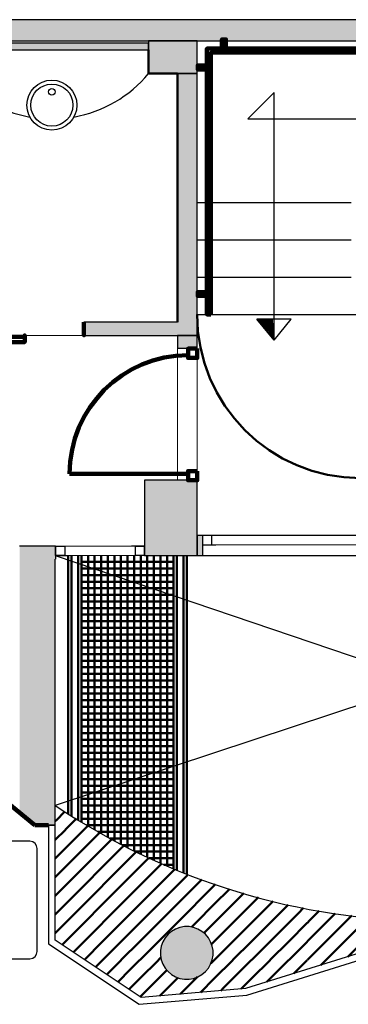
# Model space of a CAD drawing. Header units: metres. Extents: x -1 to 427, y -6 to 34.
# Tile 9 of 12: x 409.48 to 411.98, y 20.75 to 28.23. Entities that reach past the tile are written whole.
import ezdxf

# ---------------------------------------------------------------- set-up
doc = ezdxf.new("R2010")
doc.units = ezdxf.units.M
for name, pattern in [('CONTINUA', [0]), ('PUNKT', [6.35, 0, -6.35]), ('VERDECKT', [9.525, 6.35, -3.175])]:
    doc.linetypes.add(name, pattern=pattern)
for name, color, linetype, lineweight in [('3D P5 MURS', 7, 'CONTINUA', 25), ('3D P5 MURS NOUS', 7, 'CONTINUA', 25), ('3D P5 PILAR', 7, 'CONTINUA', 25), ('P5  REVESTIMENT pintat (blau fosc)', 7, 'CONTINUA', 25), ('P5 ESCALA 2D', 7, 'CONTINUA', 25), ('P5 MOBLES', 7, 'CONTINUA', 25), ('P5 REVESTIMENT  enguixat i pintat (lila)', 7, 'CONTINUA', 25), ('P5 REVESTIMENT microcement  (blau clar)', 7, 'CONTINUA', 25)]:
    doc.layers.add(name, color=color, linetype=linetype, lineweight=lineweight)

# ---------------------------------------------------------------- blocks, each defined once
blk = doc.blocks.new('_CLOSEDFILLED')
at = {"color": 0, "linetype": 'ByBlock', "lineweight": -2}
blk.add_solid([(-1, 0), (0, 0), (-1, 0)], dxfattribs=at)
blk = doc.blocks.new('OBJETO_COMPLEJO_0')
at = {"layer": '3D P5 MURS NOUS', "color": 240, "linetype": 'CONTINUA', "lineweight": 140, "transparency": 33554687}
for points in [[(411.0148, 28.0082), (411.0148, 28.078), (411.0448, 28.078), (411.0448, 28.0082), (411.0148, 28.0082)], [(412.5148, 28.0082), (412.5148, 28.078), (412.5448, 28.078), (412.5448, 28.0082), (412.5148, 28.0082)], [(413.9648, 28.0082), (413.9648, 28.078), (413.9948, 28.078), (413.9948, 28.0082), (413.9648, 28.0082)], [(415.4148, 28.0082), (415.4148, 28.078), (415.4448, 28.078), (415.4448, 28.0082), (415.4148, 28.0082)], [(410.9304, 25.9895), (410.9004, 25.9896), (410.9003, 28.0082), (415.7064, 28.0082), (415.7064, 26.0308), (415.6764, 26.0308), (415.6764, 27.9782), (410.9302, 27.9782), (410.9304, 25.9895)], [(410.9003, 27.8505), (410.8306, 27.8505), (410.8306, 27.8805), (410.9003, 27.8805), (410.9003, 27.8505)], [(415.7762, 27.6574), (415.7064, 27.6574), (415.7064, 27.6874), (415.7762, 27.6874), (415.7762, 27.6574)], [(415.7762, 26.2474), (415.7064, 26.2474), (415.7064, 26.2774), (415.7762, 26.2774), (415.7762, 26.2474)], [(410.9004, 26.1296), (410.8307, 26.1296), (410.8307, 26.1596), (410.9004, 26.1596), (410.9004, 26.1296)]]:
    blk.add_lwpolyline(points, close=True, dxfattribs=at)
blk = doc.blocks.new('TRAMA_0')
at = {"layer": 'P5 MOBLES', "color": 202, "linetype": 'CONTINUA', "lineweight": 50, "transparency": 33554687}
for p, q in [((415.5527, 23.4195), (415.6226, 23.4895)), ((415.6234, 23.3488), (415.764, 23.4895)), ((415.8355, 23.4195), (415.9054, 23.4895)), ((415.9062, 23.3488), (416.0469, 23.4895)), ((416.1183, 23.4195), (416.1883, 23.4895)), ((416.1891, 23.3488), (416.3297, 23.4895)), ((416.4012, 23.4195), (416.4711, 23.4895)), ((416.4719, 23.3488), (416.6125, 23.4895)), ((416.684, 23.4195), (416.754, 23.4895)), ((416.7547, 23.3488), (416.8954, 23.4895)), ((415.487, 23.3538), (415.5525, 23.4194)), ((415.6941, 23.2781), (415.8354, 23.4194)), ((415.9769, 23.2781), (416.1182, 23.4194)), ((416.2598, 23.2781), (416.401, 23.4194)), ((416.5426, 23.2781), (416.6839, 23.4194)), ((416.8254, 23.2781), (416.9667, 23.4194)), ((416.9669, 23.4195), (416.967, 23.4196)), ((415.487, 23.2124), (415.6232, 23.3487)), ((415.7648, 23.2074), (415.9061, 23.3487)), ((416.0476, 23.2074), (416.1889, 23.3487)), ((416.3305, 23.2074), (416.4718, 23.3487)), ((416.6133, 23.2074), (416.7546, 23.3487)), ((415.5527, 23.1367), (415.6939, 23.278)), ((415.8355, 23.1367), (415.9768, 23.278)), ((416.1183, 23.1367), (416.2596, 23.278)), ((416.4012, 23.1367), (416.5425, 23.278)), ((416.684, 23.1367), (416.8253, 23.278)), ((416.8962, 23.2074), (416.967, 23.2782)), ((415.6234, 23.066), (415.7646, 23.2072)), ((415.9062, 23.066), (416.0475, 23.2072)), ((416.1891, 23.066), (416.3303, 23.2072)), ((416.4719, 23.066), (416.6132, 23.2072)), ((416.7547, 23.066), (416.896, 23.2072)), ((415.487, 23.071), (415.5525, 23.1365)), ((415.6941, 22.9953), (415.8354, 23.1365)), ((415.9769, 22.9953), (416.1182, 23.1365)), ((416.2598, 22.9953), (416.401, 23.1365)), ((416.5426, 22.9953), (416.6839, 23.1365)), ((416.8254, 22.9953), (416.9667, 23.1365)), ((416.9669, 23.1367), (416.967, 23.1368)), ((415.487, 22.9296), (415.6232, 23.0658)), ((415.7648, 22.9245), (415.9061, 23.0658)), ((416.0476, 22.9245), (416.1889, 23.0658)), ((416.3305, 22.9245), (416.4718, 23.0658)), ((416.6133, 22.9245), (416.7546, 23.0658)), ((415.5527, 22.8538), (415.6939, 22.9951)), ((415.8355, 22.8538), (415.9768, 22.9951)), ((416.1183, 22.8538), (416.2596, 22.9951)), ((416.4012, 22.8538), (416.5425, 22.9951)), ((416.684, 22.8538), (416.8253, 22.9951)), ((416.8962, 22.9245), (416.967, 22.9954)), ((415.6234, 22.7831), (415.7646, 22.9244)), ((415.9062, 22.7831), (416.0475, 22.9244)), ((416.1891, 22.7831), (416.3303, 22.9244)), ((416.4719, 22.7831), (416.6132, 22.9244)), ((416.7547, 22.7831), (416.896, 22.9244)), ((415.487, 22.7882), (415.5525, 22.8537)), ((415.6941, 22.7124), (415.8354, 22.8537)), ((415.9769, 22.7124), (416.1182, 22.8537)), ((416.2598, 22.7124), (416.401, 22.8537)), ((416.5426, 22.7124), (416.6839, 22.8537)), ((416.8254, 22.7124), (416.9667, 22.8537)), ((416.9669, 22.8538), (416.967, 22.8539)), ((415.487, 22.6467), (415.6232, 22.783)), ((415.7648, 22.6417), (415.9061, 22.783)), ((416.0476, 22.6417), (416.1889, 22.783)), ((416.3305, 22.6417), (416.4718, 22.783)), ((416.6133, 22.6417), (416.7546, 22.783)), ((415.5527, 22.571), (415.6939, 22.7123)), ((415.8355, 22.571), (415.9768, 22.7123)), ((416.1183, 22.571), (416.2596, 22.7123)), ((416.4012, 22.571), (416.5425, 22.7123)), ((416.684, 22.571), (416.8253, 22.7123)), ((416.8962, 22.6417), (416.967, 22.7125)), ((415.6234, 22.5003), (415.7646, 22.6416)), ((415.9062, 22.5003), (416.0475, 22.6416)), ((416.1891, 22.5003), (416.3303, 22.6416)), ((416.4719, 22.5003), (416.6132, 22.6416)), ((416.7547, 22.5003), (416.896, 22.6416)), ((415.487, 22.5053), (415.5525, 22.5708)), ((415.6941, 22.4296), (415.8354, 22.5708)), ((415.9769, 22.4296), (416.1182, 22.5708)), ((416.2598, 22.4296), (416.401, 22.5708)), ((416.5426, 22.4296), (416.6839, 22.5708)), ((416.8254, 22.4296), (416.9667, 22.5708)), ((416.9669, 22.571), (416.967, 22.5711)), ((415.487, 22.3639), (415.6232, 22.5001)), ((415.7648, 22.3589), (415.9061, 22.5001)), ((416.0476, 22.3589), (416.1889, 22.5001)), ((416.3305, 22.3589), (416.4718, 22.5001)), ((416.6133, 22.3589), (416.7546, 22.5001)), ((415.5527, 22.2881), (415.6939, 22.4294)), ((415.8355, 22.2881), (415.9768, 22.4294)), ((416.1183, 22.2881), (416.2596, 22.4294)), ((416.4012, 22.2881), (416.5425, 22.4294)), ((416.684, 22.2881), (416.8253, 22.4294)), ((416.8962, 22.3589), (416.967, 22.4297)), ((415.487, 22.2225), (415.5525, 22.288)), ((415.6234, 22.2174), (415.7646, 22.3587)), ((415.6941, 22.1467), (415.8354, 22.288)), ((415.9062, 22.2174), (416.0475, 22.3587)), ((415.9769, 22.1467), (416.1182, 22.288)), ((416.1891, 22.2174), (416.3303, 22.3587)), ((416.2598, 22.1467), (416.401, 22.288)), ((416.4719, 22.2174), (416.6132, 22.3587)), ((416.5426, 22.1467), (416.6839, 22.288)), ((416.7547, 22.2174), (416.896, 22.3587)), ((416.8254, 22.1467), (416.9667, 22.288)), ((416.9669, 22.2881), (416.967, 22.2883)), ((409.7544, 22.1467), (409.8213, 22.2137)), ((415.4819, 22.076), (415.6232, 22.2173)), ((415.8082, 22.1195), (415.9061, 22.2173)), ((416.0911, 22.1195), (416.1889, 22.2173)), ((416.3739, 22.1195), (416.4718, 22.2173)), ((416.6568, 22.1195), (416.7546, 22.2173)), ((409.747, 22.1393), (409.7542, 22.1466)), ((409.8251, 22.076), (409.9088, 22.1598)), ((415.2698, 22.0053), (415.4111, 22.1466)), ((415.4112, 22.1467), (415.4657, 22.2011)), ((415.6668, 22.1195), (415.6939, 22.1466)), ((415.9497, 22.1195), (415.9768, 22.1466)), ((416.2325, 22.1195), (416.2596, 22.1466)), ((416.5153, 22.1195), (416.5425, 22.1466)), ((416.7982, 22.1195), (416.8253, 22.1466)), ((416.9396, 22.1195), (416.967, 22.1468)), ((409.747, 21.9979), (409.8249, 22.0759)), ((409.8958, 22.0053), (409.997, 22.1065)), ((415.4568, 22.0508), (415.4818, 22.0759)), ((409.7544, 21.8639), (409.8957, 22.0052)), ((409.9665, 21.9346), (410.0847, 22.0528)), ((410.0372, 21.8639), (410.1777, 22.0044)), ((415.0577, 21.9346), (415.1252, 22.0021)), ((415.229, 21.9645), (415.2697, 22.0052)), ((409.8251, 21.7932), (409.9664, 21.9345)), ((410.1079, 21.7932), (410.2492, 21.9345)), ((410.2494, 21.9346), (410.2708, 21.956)), ((415.0013, 21.8782), (415.0575, 21.9345)), ((409.747, 21.8565), (409.7542, 21.8637)), ((409.8958, 21.7225), (410.0371, 21.8637)), ((410.1786, 21.7225), (410.3199, 21.8637)), ((410.3201, 21.8639), (410.3638, 21.9076)), ((410.3908, 21.7932), (410.4599, 21.8623)), ((414.7705, 21.7888), (414.8424, 21.8607)), ((409.747, 21.7151), (409.8249, 21.793)), ((409.9665, 21.6518), (410.1078, 21.793)), ((410.2494, 21.6518), (410.3906, 21.793)), ((410.4615, 21.7225), (410.5588, 21.8197)), ((410.5322, 21.6518), (410.6576, 21.7771)), ((409.7544, 21.581), (409.8957, 21.7223)), ((410.0372, 21.581), (410.1785, 21.7223)), ((410.3201, 21.581), (410.4613, 21.7223)), ((410.6029, 21.581), (410.7442, 21.7223)), ((410.7443, 21.7225), (410.7564, 21.7346)), ((410.815, 21.6518), (410.8614, 21.6981)), ((414.5369, 21.6967), (414.5985, 21.7583)), ((409.8251, 21.5103), (409.9664, 21.6516)), ((410.1079, 21.5103), (410.2492, 21.6516)), ((410.3908, 21.5103), (410.5321, 21.6516)), ((410.6736, 21.5103), (410.8149, 21.6516)), ((410.8857, 21.581), (410.9663, 21.6616)), ((410.9565, 21.5103), (411.0713, 21.6251)), ((414.3033, 21.6045), (414.3717, 21.6728)), ((409.747, 21.5736), (409.7542, 21.5809)), ((409.8958, 21.4396), (410.0371, 21.5809)), ((410.1786, 21.4396), (410.3199, 21.5809)), ((410.4615, 21.4396), (410.6028, 21.5809)), ((410.7443, 21.4396), (410.8856, 21.5809)), ((411.0272, 21.4396), (411.1685, 21.5809)), ((411.1686, 21.581), (411.1801, 21.5926)), ((411.2393, 21.5103), (411.2916, 21.5627)), ((413.9037, 21.4877), (413.9664, 21.5505)), ((414.0883, 21.5309), (414.1606, 21.6032)), ((409.747, 21.4322), (409.8249, 21.5102)), ((409.9665, 21.3689), (410.1078, 21.5102)), ((410.2494, 21.3689), (410.3906, 21.5102)), ((410.5322, 21.3689), (410.6735, 21.5102)), ((410.815, 21.3689), (410.9563, 21.5102)), ((411.0979, 21.3689), (411.2392, 21.5102)), ((411.31, 21.4396), (411.4032, 21.5328)), ((411.3807, 21.3689), (411.5168, 21.505)), ((411.5929, 21.4396), (411.6355, 21.4823)), ((413.5728, 21.4396), (413.6028, 21.4697)), ((413.719, 21.4445), (413.7776, 21.503)), ((409.7544, 21.2982), (409.8957, 21.4395)), ((410.0372, 21.2982), (410.1785, 21.4395)), ((410.3201, 21.2982), (410.4613, 21.4395)), ((410.6029, 21.2982), (410.7442, 21.4395)), ((410.8857, 21.2982), (411.027, 21.4395)), ((411.1686, 21.2982), (411.3099, 21.4395)), ((411.9464, 21.3689), (412.0007, 21.4232)), ((412.0171, 21.2982), (412.1273, 21.4084)), ((412.2293, 21.3689), (412.2555, 21.3951)), ((413.0778, 21.3689), (413.1114, 21.4025)), ((413.2047, 21.3544), (413.2687, 21.4184)), ((413.3606, 21.3689), (413.4313, 21.4396)), ((413.5344, 21.4013), (413.5726, 21.4395)), ((409.8251, 21.2275), (409.9664, 21.3688)), ((410.1079, 21.2275), (410.2492, 21.3688)), ((410.3908, 21.2275), (410.5321, 21.3688)), ((410.7824, 21.3362), (410.8149, 21.3688)), ((411.5221, 21.2275), (411.6634, 21.3688)), ((411.805, 21.2275), (411.9463, 21.3688)), ((412.0878, 21.2275), (412.2291, 21.3688)), ((412.3, 21.2982), (412.3909, 21.3891)), ((412.382, 21.2388), (412.512, 21.3688)), ((412.5121, 21.3689), (412.5263, 21.3831)), ((412.5874, 21.3028), (412.6656, 21.381)), ((412.7455, 21.3194), (412.7948, 21.3688)), ((412.7949, 21.3689), (412.8111, 21.3851)), ((412.8985, 21.3311), (412.9567, 21.3892)), ((413.0516, 21.3427), (413.0776, 21.3688)), ((413.3578, 21.3661), (413.3605, 21.3688)), ((409.747, 21.2908), (409.7542, 21.2981)), ((409.8958, 21.1568), (410.0371, 21.2981)), ((410.1786, 21.1568), (410.3199, 21.2981)), ((410.4615, 21.1568), (410.6028, 21.2981)), ((410.8779, 21.2903), (410.8856, 21.2981)), ((411.31, 21.1568), (411.4513, 21.2981)), ((411.5929, 21.1568), (411.7341, 21.2981)), ((411.8757, 21.1568), (412.017, 21.2981)), ((412.1766, 21.1749), (412.2998, 21.2981)), ((409.7992, 21.2015), (409.8249, 21.2273)), ((409.9688, 21.0883), (410.1078, 21.2273)), ((410.2494, 21.0861), (410.3906, 21.2273)), ((410.9353, 21.2064), (410.9563, 21.2273)), ((411.0979, 21.0861), (411.2392, 21.2273)), ((411.3807, 21.0861), (411.522, 21.2273)), ((411.6636, 21.0861), (411.8048, 21.2273)), ((411.9713, 21.1109), (412.0877, 21.2273)), ((409.884, 21.1449), (409.8957, 21.1566)), ((410.0536, 21.0317), (410.1785, 21.1566)), ((410.3201, 21.0154), (410.4613, 21.1566)), ((410.5322, 21.0861), (410.5502, 21.1041)), ((410.9292, 21.0588), (411.027, 21.1566)), ((411.1686, 21.0154), (411.3099, 21.1566)), ((411.4514, 21.0154), (411.5927, 21.1566)), ((411.7659, 21.047), (411.8756, 21.1566)), ((410.1384, 20.9751), (410.2492, 21.0859)), ((410.3908, 20.9446), (410.5321, 21.0859)), ((410.9565, 20.9446), (411.0977, 21.0859)), ((411.2393, 20.9446), (411.3806, 21.0859)), ((411.5605, 20.983), (411.6634, 21.0859)), ((410.2232, 20.9185), (410.3199, 21.0152)), ((410.308, 20.8619), (410.3906, 20.9445)), ((410.4615, 20.8739), (410.5961, 21.0086)), ((410.5419, 20.813), (410.6735, 20.9445)), ((410.6736, 20.9446), (410.6801, 20.9511)), ((410.7443, 20.8739), (410.8276, 20.9572)), ((410.8513, 20.8395), (410.9563, 20.9445)), ((411.0272, 20.8739), (411.1685, 21.0152)), ((411.1606, 20.866), (411.2392, 20.9445)), ((411.3552, 20.9191), (411.4513, 21.0152)), ((410.3928, 20.8053), (410.4613, 20.8738)), ((410.6966, 20.8262), (410.7442, 20.8738)), ((411.006, 20.8527), (411.027, 20.8738))]:
    blk.add_line(p, q, dxfattribs=at)
for points in [[(411.4514, 21.2982), (411.5, 21.3467), (411.5, 21.3467), (411.5927, 21.4395)], [(411.6636, 21.3689), (411.6807, 21.386), (411.6807, 21.386), (411.7542, 21.4595)], [(411.7343, 21.2982), (411.8614, 21.4253), (411.8614, 21.4253), (411.8741, 21.4381)], [(410.9565, 21.2275), (410.9578, 21.2288), (410.9578, 21.2288), (411.0977, 21.3688)], [(411.2393, 21.2275), (411.3192, 21.3074), (411.3192, 21.3074), (411.3806, 21.3688)], [(411.0272, 21.1568), (411.1385, 21.2681), (411.1385, 21.2681), (411.1685, 21.2981)]]:
    blk.add_lwpolyline(points, dxfattribs=at)

msp = doc.modelspace()

# ---------------------------------------------------------------- hatches: boundary and pattern name
at = {"layer": '3D P5 MURS', "linetype": 'CONTINUA', "lineweight": 18, "true_color": 0xa0a0a0, "transparency": 33554687}
for points in [[(426.8464, 28.2282), (401.2904, 28.2282), (401.2587, 28.0682), (426.8133, 28.0682)], [(408.987, 27.9995), (410.457, 27.9995), (410.457, 28.0495), (408.987, 28.0495)], [(410.827, 25.8295), (410.827, 27.8195), (410.677, 27.8195), (410.677, 25.8295)], [(409.9654, 25.8295), (410.677, 25.8295), (410.677, 25.9295), (409.9654, 25.9295)], [(417.447, 24.3095), (410.827, 24.3095), (410.827, 24.1595), (410.867, 24.1595), (410.867, 24.3095), (412.107, 24.3095), (412.107, 24.1595), (417.447, 24.1595)], [(409.747, 22.2096), (409.747, 24.2295), (409.477, 24.2295), (409.477, 22.2096)], [(409.75, 24.2295), (409.747, 24.2295), (409.747, 24.1295), (409.75, 24.1295)], [(409.5472, 22.1511), (409.4844, 22.2096), (409.4775, 22.2096)], [(409.5916, 22.1096), (409.747, 22.1096), (409.747, 22.2096), (409.4844, 22.2096)]]:
    msp.add_hatch(color=253, dxfattribs=at).paths.add_polyline_path(points)
at = {"layer": '3D P5 MURS NOUS', "linetype": 'CONTINUA', "lineweight": 18, "true_color": 0xa0a0a0, "transparency": 33554687}
msp.add_hatch(color=253, dxfattribs=at).paths.add_polyline_path([(410.827, 25.7295), (410.827, 25.8295), (410.677, 25.8295), (410.677, 25.7295)])
at = {"layer": '3D P5 PILAR', "linetype": 'CONTINUA', "lineweight": 18, "transparency": 33554687}
for points in [[(410.457, 27.8195), (410.827, 27.8195), (410.827, 28.0682), (410.457, 28.0682)], [(410.427, 24.1595), (410.827, 24.1595), (410.827, 24.7295), (410.427, 24.7295)], [(410.7645, 21.3392), (410.7295, 21.3392), (410.6951, 21.3331), (410.6622, 21.3212), (410.632, 21.3037), (410.6052, 21.2812), (410.5827, 21.2545), (410.5653, 21.2242), (410.5533, 21.1914), (410.5472, 21.1569), (410.5472, 21.122), (410.5533, 21.0876), (410.5653, 21.0547), (410.5827, 21.0245), (410.6052, 20.9977), (410.632, 20.9752), (410.6622, 20.9577), (410.6951, 20.9458), (410.7295, 20.9397), (410.7645, 20.9397), (410.7989, 20.9458), (410.8317, 20.9577), (410.862, 20.9752), (410.8888, 20.9977), (410.9112, 21.0245), (410.9287, 21.0547), (410.9407, 21.0876), (410.9467, 21.122), (410.9467, 21.1569), (410.9407, 21.1914), (410.9287, 21.2242), (410.9112, 21.2545), (410.8888, 21.2812), (410.862, 21.3037), (410.8317, 21.3212), (410.7989, 21.3331)]]:
    msp.add_hatch(color=9, dxfattribs=at).paths.add_polyline_path(points)

# ---------------------------------------------------------------- linework, layer by layer
at = {"layer": '3D P5 MURS', "color": 7, "linetype": 'CONTINUA', "lineweight": 25, "transparency": 33554687}
for p, q in [((426.8464, 28.2282), (401.2904, 28.2282)), ((408.987, 28.0682), (416.927, 28.0682)), ((410.457, 28.0495), (408.987, 28.0495)), ((410.457, 27.9995), (410.457, 28.0495)), ((408.987, 27.9995), (410.457, 27.9995)), ((410.827, 27.8195), (410.677, 27.8195)), ((410.677, 27.8195), (410.677, 25.9295)), ((410.827, 25.8295), (410.827, 27.8195)), ((410.677, 25.9295), (409.9654, 25.9295)), ((409.9654, 25.9295), (409.9654, 25.8295)), ((409.9654, 25.8295), (410.677, 25.8295)), ((410.677, 25.8295), (410.827, 25.8295)), ((417.447, 24.3095), (410.827, 24.3095)), ((410.827, 24.3095), (410.827, 24.1595)), ((412.107, 24.3095), (410.867, 24.3095)), ((410.867, 24.3095), (410.867, 24.2395)), ((410.867, 24.2395), (410.867, 24.1595)), ((409.747, 24.2295), (409.477, 24.2295)), ((409.75, 24.2295), (409.747, 24.2295)), ((409.75, 24.2295), (409.75, 24.1595)), ((409.75, 24.1595), (409.75, 24.1295)), ((410.827, 24.1595), (410.867, 24.1595)), ((410.867, 24.1595), (412.107, 24.1595)), ((409.747, 22.2096), (409.747, 24.1295)), ((409.747, 24.1295), (409.75, 24.1295)), ((409.477, 22.2096), (409.4775, 22.2096)), ((409.4775, 22.2096), (409.5472, 22.1511)), ((409.5472, 22.1511), (409.5916, 22.1096)), ((409.747, 22.1096), (409.747, 22.2096)), ((409.5916, 22.1096), (409.697, 22.1096)), ((409.747, 22.1096), (409.697, 22.1096)), ((409.697, 22.1096), (409.697, 21.2096)), ((409.697, 22.1096), (409.747, 22.1096)), ((409.747, 21.2364), (409.747, 22.1096)), ((412.6097, 21.3097), (411.1937, 20.8688)), ((411.2045, 20.8198), (412.6175, 21.2598)), ((409.697, 21.2096), (410.3864, 20.7495)), ((410.3996, 20.8008), (409.747, 21.2364)), ((411.1937, 20.8688), (410.3996, 20.8008)), ((410.3864, 20.7495), (411.2034, 20.8195)), ((411.2034, 20.8195), (411.2045, 20.8198))]:
    msp.add_line(p, q, dxfattribs=at)
at = {"layer": '3D P5 MURS', "color": 7, "linetype": 'PUNKT', "lineweight": 25, "transparency": 33554687}
for p, q in [((412.107, 24.3095), (410.867, 24.3095)), ((410.867, 24.3095), (410.867, 24.2395)), ((410.867, 24.2395), (412.107, 24.2395)), ((410.427, 24.2295), (409.75, 24.2295)), ((409.75, 24.2295), (409.75, 24.1595)), ((409.75, 24.1595), (410.427, 24.1595)), ((410.427, 24.1595), (410.427, 24.2295))]:
    msp.add_line(p, q, dxfattribs=at)
at = {"layer": '3D P5 MURS', "color": 7, "linetype": 'CONTINUA', "lineweight": 25, "transparency": 33554687}
for points in [[(410.867, 24.2395), (410.937, 24.2395), (410.937, 24.3095), (410.867, 24.3095), (410.867, 24.2395)], [(409.82, 24.1595), (409.75, 24.1595), (409.75, 24.2295), (409.82, 24.2295), (409.82, 24.1595)], [(410.427, 24.1595), (410.357, 24.1595), (410.357, 24.2295), (410.427, 24.2295), (410.427, 24.1595)]]:
    msp.add_lwpolyline(points, close=True, dxfattribs=at)
at = {"layer": '3D P5 MURS', "color": 40, "linetype": 'CONTINUA', "lineweight": 18, "transparency": 33554687}
for points in [[(410.937, 24.2395), (412.037, 24.2395), (412.037, 24.3095), (410.937, 24.3095), (410.937, 24.2395)], [(410.357, 24.1595), (409.82, 24.1595), (409.82, 24.2295), (410.357, 24.2295), (410.357, 24.1595)]]:
    msp.add_lwpolyline(points, close=True, dxfattribs=at)
at = {"layer": '3D P5 MURS NOUS', "color": 7, "linetype": 'CONTINUA', "lineweight": 25, "transparency": 33554687}
for p, q in [((410.827, 25.8295), (410.677, 25.8295)), ((410.677, 25.8295), (410.677, 25.7295)), ((410.827, 25.7295), (410.827, 25.8295)), ((410.827, 25.7295), (410.677, 25.7295))]:
    msp.add_line(p, q, dxfattribs=at)
at = {"layer": '3D P5 MURS NOUS', "color": 240, "linetype": 'CONTINUA', "lineweight": 140, "transparency": 33554687}
msp.add_line((410.757, 24.7795), (409.857, 24.7795), dxfattribs=at)
for points in [[(409.9659, 25.9295), (409.9659, 25.8795), (409.9659, 25.8295), (409.9659, 25.8795), (409.9659, 25.9295)], [(409.5159, 25.8195), (408.5659, 25.8195), (408.5659, 25.8295), (408.5659, 25.7795), (409.5159, 25.7795), (409.5159, 25.8295), (409.5159, 25.8195)], [(410.827, 25.7295), (410.827, 25.6595), (410.757, 25.6595), (410.757, 25.7295), (410.827, 25.7295)], [(410.827, 24.7995), (410.827, 24.7295), (410.757, 24.7295), (410.757, 24.7995), (410.827, 24.7995)]]:
    msp.add_lwpolyline(points, close=True, dxfattribs=at)
msp.add_arc((410.757, 24.7795), 0.9, 90, 180, dxfattribs=at)
at = {"layer": '3D P5 PILAR', "color": 7, "linetype": 'CONTINUA', "lineweight": 25, "transparency": 33554687}
for p, q in [((410.827, 28.0682), (410.457, 28.0682)), ((410.457, 28.0682), (410.457, 27.8195)), ((410.827, 27.8195), (410.827, 28.0682)), ((410.457, 27.8195), (410.827, 27.8195)), ((410.827, 24.7295), (410.427, 24.7295)), ((410.427, 24.7295), (410.427, 24.1595)), ((410.827, 24.1595), (410.827, 24.7295)), ((410.427, 24.1595), (410.827, 24.1595)), ((410.6622, 21.3212), (410.632, 21.3037)), ((410.6951, 21.3331), (410.6622, 21.3212)), ((410.7295, 21.3392), (410.6951, 21.3331)), ((410.7645, 21.3392), (410.7295, 21.3392)), ((410.7989, 21.3331), (410.7645, 21.3392)), ((410.8317, 21.3212), (410.7989, 21.3331)), ((410.862, 21.3037), (410.8317, 21.3212)), ((410.5827, 21.2545), (410.5653, 21.2242)), ((410.6052, 21.2812), (410.5827, 21.2545)), ((410.632, 21.3037), (410.6052, 21.2812)), ((410.8888, 21.2812), (410.862, 21.3037)), ((410.9112, 21.2545), (410.8888, 21.2812)), ((410.9287, 21.2242), (410.9112, 21.2545)), ((410.5533, 21.1914), (410.5472, 21.1569)), ((410.5653, 21.2242), (410.5533, 21.1914)), ((410.9407, 21.1914), (410.9287, 21.2242)), ((410.9467, 21.1569), (410.9407, 21.1914)), ((410.5472, 21.1569), (410.5472, 21.122)), ((410.5472, 21.122), (410.5533, 21.0876)), ((410.9407, 21.0876), (410.9467, 21.122)), ((410.9467, 21.122), (410.9467, 21.1569)), ((410.5533, 21.0876), (410.5653, 21.0547)), ((410.5653, 21.0547), (410.5827, 21.0245)), ((410.5827, 21.0245), (410.6052, 20.9977)), ((410.8888, 20.9977), (410.9112, 21.0245)), ((410.9112, 21.0245), (410.9287, 21.0547)), ((410.9287, 21.0547), (410.9407, 21.0876)), ((410.6052, 20.9977), (410.632, 20.9752)), ((410.632, 20.9752), (410.6622, 20.9577)), ((410.6622, 20.9577), (410.6951, 20.9458)), ((410.6951, 20.9458), (410.7295, 20.9397)), ((410.7645, 20.9397), (410.7989, 20.9458)), ((410.7989, 20.9458), (410.8317, 20.9577)), ((410.8317, 20.9577), (410.862, 20.9752)), ((410.862, 20.9752), (410.8888, 20.9977)), ((410.7295, 20.9397), (410.7645, 20.9397))]:
    msp.add_line(p, q, dxfattribs=at)
at = {"layer": 'P5  REVESTIMENT pintat (blau fosc)', "color": 180, "linetype": 'CONTINUA', "lineweight": 13, "transparency": 33554687}
for p, q in [((410.827, 25.7295), (410.827, 28.0682)), ((410.827, 28.0682), (415.777, 28.0682)), ((409.8654, 25.8295), (410.677, 25.8295)), ((410.677, 25.8295), (410.677, 25.7295)), ((410.677, 24.7295), (410.427, 24.7295)), ((410.427, 24.7295), (410.427, 24.2295)), ((410.867, 24.3095), (410.827, 24.3095)), ((409.747, 24.2295), (409.477, 24.2295))]:
    msp.add_line(p, q, dxfattribs=at)
at = {"layer": 'P5  REVESTIMENT pintat (blau fosc)', "color": 180, "linetype": 'VERDECKT', "lineweight": 13, "transparency": 33554687}
for p, q in [((409.0654, 25.8295), (409.8654, 25.8295)), ((410.677, 25.7295), (410.677, 24.7295)), ((410.827, 25.7295), (410.827, 24.7295)), ((412.107, 24.3095), (410.867, 24.3095)), ((410.427, 24.2295), (409.747, 24.2295))]:
    msp.add_line(p, q, dxfattribs=at)
at = {"layer": 'P5 ESCALA 2D', "color": 7, "lineweight": 25, "transparency": 33554687}
for p, q in [((411.2108, 27.4745), (411.4108, 27.6745)), ((411.4108, 25.7946), (411.4108, 27.6745)), ((411.2108, 27.4745), (415.367, 27.4745)), ((410.827, 26.8395), (411.997, 26.8395)), ((410.827, 26.5561), (411.997, 26.5561)), ((410.827, 26.2728), (411.997, 26.2728)), ((410.827, 25.9895), (415.777, 25.9895)), ((411.5407, 25.9546), (411.2809, 25.9527)), ((411.412, 25.7932), (411.2809, 25.9527)), ((411.412, 25.7932), (411.5407, 25.9546))]:
    msp.add_line(p, q, dxfattribs=at)
at = {"layer": 'P5 ESCALA 2D', "color": 7, "linetype": 'VERDECKT', "lineweight": 25, "transparency": 33554687}
for p, q in [((409.747, 24.1595), (415.487, 22.2138)), ((415.487, 24.1595), (409.747, 22.2595))]:
    msp.add_line(p, q, dxfattribs=at)
at = {"layer": 'P5 ESCALA 2D', "color": 202, "lineweight": 50, "transparency": 33554687}
for p, q in [((409.847, 22.1944), (409.847, 24.1595)), ((409.872, 22.1786), (409.872, 24.1595)), ((409.922, 22.1476), (409.922, 24.1595)), ((409.947, 22.1324), (409.947, 24.1595)), ((409.997, 22.1026), (409.997, 24.1595)), ((410.047, 22.0736), (410.047, 24.1595)), ((410.097, 22.0452), (410.097, 24.1595)), ((410.147, 22.0176), (410.147, 24.1595)), ((410.197, 21.9907), (410.197, 24.1595)), ((410.247, 21.9645), (410.247, 24.1595)), ((410.297, 21.939), (410.297, 24.1595)), ((410.347, 21.9141), (410.347, 24.1595)), ((410.397, 21.8899), (410.397, 24.1595)), ((410.447, 21.8664), (410.447, 24.1595)), ((410.497, 21.8435), (410.497, 24.1595)), ((410.547, 21.8212), (410.547, 24.1595)), ((410.597, 21.7995), (410.597, 24.1595)), ((410.647, 21.7785), (410.647, 24.1595)), ((410.672, 21.7682), (410.672, 24.1595)), ((410.722, 21.7481), (410.722, 24.1595)), ((410.747, 21.7382), (410.747, 24.1595)), ((410.647, 24.1095), (409.947, 24.1095)), ((410.647, 24.0595), (409.947, 24.0595)), ((410.647, 24.0095), (409.947, 24.0095)), ((410.647, 23.9595), (409.947, 23.9595)), ((410.647, 23.9095), (409.947, 23.9095)), ((410.647, 23.8595), (409.947, 23.8595)), ((410.647, 23.8095), (409.947, 23.8095)), ((410.647, 23.7595), (409.947, 23.7595)), ((410.647, 23.7095), (409.947, 23.7095)), ((410.647, 23.6595), (409.947, 23.6595)), ((410.647, 23.6095), (409.947, 23.6095)), ((410.647, 23.5595), (409.947, 23.5595)), ((410.647, 23.5095), (409.947, 23.5095)), ((410.647, 23.4595), (409.947, 23.4595)), ((410.647, 23.4095), (409.947, 23.4095)), ((410.647, 23.3595), (409.947, 23.3595)), ((410.647, 23.3095), (409.947, 23.3095)), ((410.647, 23.2595), (409.947, 23.2595)), ((410.647, 23.2095), (409.947, 23.2095)), ((410.647, 23.1595), (409.947, 23.1595)), ((410.647, 23.1095), (409.947, 23.1095)), ((410.647, 23.0595), (409.947, 23.0595)), ((410.647, 23.0095), (409.947, 23.0095)), ((410.647, 22.9595), (409.947, 22.9595)), ((410.647, 22.9095), (409.947, 22.9095)), ((410.647, 22.8595), (409.947, 22.8595)), ((410.647, 22.8095), (409.947, 22.8095)), ((410.647, 22.7595), (409.947, 22.7595)), ((410.647, 22.7095), (409.947, 22.7095)), ((410.647, 22.6595), (409.947, 22.6595)), ((410.647, 22.6095), (409.947, 22.6095)), ((410.647, 22.5595), (409.947, 22.5595)), ((410.647, 22.5095), (409.947, 22.5095)), ((410.647, 22.4595), (409.947, 22.4595)), ((410.647, 22.4095), (409.947, 22.4095)), ((410.647, 22.3595), (409.947, 22.3595)), ((410.647, 22.3095), (409.947, 22.3095)), ((410.647, 22.2595), (409.947, 22.2595)), ((410.647, 22.2095), (409.947, 22.2095)), ((410.647, 22.1595), (409.947, 22.1595)), ((410.647, 22.1095), (409.9854, 22.1095)), ((410.647, 22.0595), (410.0717, 22.0595)), ((410.647, 22.0095), (410.162, 22.0095)), ((410.647, 21.9595), (410.2568, 21.9595)), ((410.647, 21.9095), (410.3565, 21.9095)), ((410.647, 21.8595), (410.4619, 21.8595)), ((410.647, 21.8095), (410.5739, 21.8095))]:
    msp.add_line(p, q, dxfattribs=at)
at = {"layer": 'P5 ESCALA 2D', "color": 7, "linetype": 'CONTINUA', "lineweight": 25, "transparency": 33554687}
for centre, radius in [((409.722, 27.5795), 0.19), ((409.722, 27.5795), 0.16), ((409.722, 27.6795), 0.025)]:
    msp.add_circle(centre, radius, dxfattribs=at)
at = {"layer": 'P5 ESCALA 2D', "color": 7, "lineweight": 25, "transparency": 33554687}
for centre, radius, start, end in [((409.722, 28.4293), 0.955, 219.68101, 259.92644), ((409.722, 28.4293), 0.955, 280.07356, 320.31899), ((419.5342, 26.1326), 8.2493, 181.24922, 181.30162), ((419.5342, 26.1326), 8.2393, 181.25022, 181.39033), ((419.5342, 26.1326), 8.2293, 181.25122, 181.47943), ((419.5342, 26.1326), 8.2193, 181.25223, 181.56892), ((419.5342, 26.1326), 8.2093, 181.25323, 181.65881), ((419.5342, 26.1326), 8.1993, 181.25424, 181.74911), ((419.5342, 26.1326), 8.1893, 181.25525, 181.83981), ((419.5342, 26.1326), 8.1793, 181.25627, 181.93093), ((419.5342, 26.1326), 8.1693, 181.25728, 182.02245), ((419.5342, 26.1326), 8.1593, 181.2583, 182.11439), ((419.5342, 26.1326), 8.1493, 181.25933, 182.20675), ((419.5342, 26.1326), 8.1393, 181.26035, 182.29954), ((412.6518, 26.6124), 5.2332, 236.28434, 302.80462)]:
    msp.add_arc(centre, radius, start, end, dxfattribs=at)
at = {"layer": 'P5 MOBLES', "color": 180, "transparency": 33554687}
for p, q in [((409.5548, 21.9877), (409.3874, 21.9877)), ((409.6106, 21.1509), (409.6106, 21.9319)), ((409.3874, 21.0951), (409.5548, 21.0951))]:
    msp.add_line(p, q, dxfattribs=at)
at = {"layer": 'P5 MOBLES', "color": 202, "linetype": 'VERDECKT', "lineweight": 50, "transparency": 33554687}
msp.add_arc((412.067, 25.9883), 1.2418, 180, 270, dxfattribs=at)
at = {"layer": 'P5 MOBLES', "color": 180, "transparency": 33554687}
for centre, start, end in [((409.5548, 21.9319), 0, 90), ((409.5548, 21.1509), 270, 0)]:
    msp.add_arc(centre, 0.0558, start, end, dxfattribs=at)
at = {"layer": 'P5 REVESTIMENT  enguixat i pintat (lila)', "color": 220, "linetype": 'VERDECKT', "lineweight": 100, "transparency": 33554687}
for p, q in [((409.5916, 22.1096), (409.1592, 22.4611)), ((409.697, 22.1096), (409.5916, 22.1096))]:
    msp.add_line(p, q, dxfattribs=at)
at = {"layer": 'P5 REVESTIMENT microcement  (blau clar)', "color": 4, "linetype": 'CONTINUA', "lineweight": 50, "transparency": 33554687}
for p, q in [((410.457, 27.9995), (410.457, 27.8195)), ((410.457, 27.8195), (410.677, 27.8195)), ((410.677, 27.8195), (410.677, 25.9295))]:
    msp.add_line(p, q, dxfattribs=at)

# ---------------------------------------------------------------- block references
at = {"layer": '3D P5 MURS NOUS', "color": 240, "linetype": 'CONTINUA', "lineweight": 140, "transparency": 33554687}
msp.add_blockref('OBJETO_COMPLEJO_0', (0, 0), dxfattribs=at)
at = {"layer": '3D P5 PILAR', "color": 7, "linetype": 'CONTINUA', "lineweight": 25, "transparency": 33554687, "xscale": 0.0002666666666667, "yscale": 0.0002666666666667, "zscale": 0.0002666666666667}
msp.add_blockref('_CLOSEDFILLED', (410.747, 21.1395), dxfattribs=at)
at = {"layer": 'P5 MOBLES', "color": 202, "linetype": 'CONTINUA', "lineweight": 50, "transparency": 33554687}
msp.add_blockref('TRAMA_0', (0, 0), dxfattribs=at)

doc.saveas('drawing.dxf')
